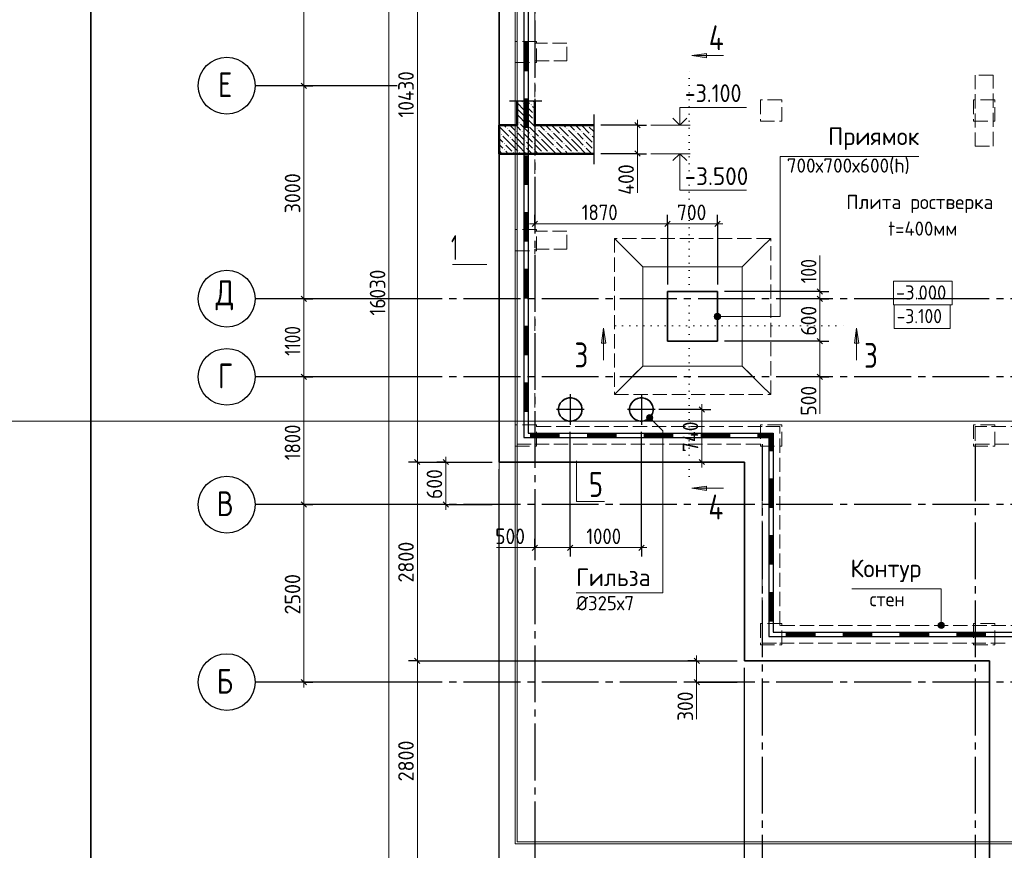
# Model space of a CAD drawing. Header units: millimetres. Extents: x 0 to 42000, y 0 to 29700.
# Tile 9 of 11: x 21000 to 34858, y 10043 to 21742. Entities that reach past the tile are written whole.
import ezdxf

# ---------------------------------------------------------------- set-up
doc = ezdxf.new("R2010")
doc.units = ezdxf.units.MM
for name, pattern in [('______2', [270, 200, -70]), ('______5', [1100, 800, -100, 100, -100]), ('______9', [100, 0, -100])]:
    doc.linetypes.add(name, pattern=pattern)
for name, color, linetype, lineweight in [('Standard', 7, 'Continuous', 25), ('ЖБ Лента фундамента под плитной частью', 7, 'Continuous', 35), ('ЖБ Пилон', 7, 'Continuous', 35), ('ЖБ Плита Фундамента верхний уровень', 7, 'Continuous', 35), ('ЖБ Стена верхний уровень', 7, 'Continuous', 35), ('Общий01', 7, 'Continuous', 13), ('Примечания', 7, 'Continuous', 13), ('Размерная линия_ общее', 7, 'Continuous', 13)]:
    doc.layers.add(name, color=color, linetype=linetype, lineweight=lineweight)
doc.layers.add('Оси', color=7, linetype='______5', true_color=0x656565)
doc.styles.add('ISOCPEUR', font='txt')

msp = doc.modelspace()

# ---------------------------------------------------------------- hatches: boundary and pattern name
at = {"layer": 'Общий01', "linetype": 'Continuous', "lineweight": 13, "transparency": 33554687}
for points in [[(30668, 21205), (30458, 21236), (30668, 21266)], [(28072, 20578), (28066, 20584), (28072, 20591), (28079, 20584)], [(28198, 20536), (28192, 20542), (28198, 20549), (28205, 20542)], [(28114, 20452), (28108, 20458), (28114, 20465), (28121, 20458)], [(28114, 20368), (28108, 20374), (28114, 20381), (28121, 20374)], [(28240, 20410), (28234, 20416), (28240, 20423), (28247, 20416)], [(28030, 20284), (28024, 20290), (28030, 20297), (28037, 20290)], [(28156, 20242), (28150, 20248), (28156, 20255), (28163, 20248)], [(28240, 20326), (28234, 20332), (28240, 20339), (28247, 20332)], [(28576, 20242), (28570, 20248), (28576, 20255), (28583, 20248)], [(28996, 20242), (28990, 20248), (28996, 20255), (29003, 20248)], [(27778, 20116), (27772, 20122), (27778, 20129), (27785, 20122)], [(27862, 20200), (27856, 20206), (27862, 20213), (27869, 20206)], [(27988, 20158), (27982, 20164), (27988, 20171), (27995, 20164)], [(28072, 20158), (28066, 20164), (28072, 20171), (28079, 20164)], [(28198, 20116), (28192, 20122), (28198, 20129), (28205, 20122)], [(28282, 20200), (28276, 20206), (28282, 20213), (28289, 20206)], [(28408, 20158), (28402, 20164), (28408, 20171), (28415, 20164)], [(28492, 20158), (28486, 20164), (28492, 20171), (28499, 20164)], [(28618, 20116), (28612, 20122), (28618, 20129), (28625, 20122)], [(28702, 20200), (28696, 20206), (28702, 20213), (28709, 20206)], [(28828, 20158), (28822, 20164), (28828, 20171), (28835, 20164)], [(28912, 20158), (28906, 20164), (28912, 20171), (28919, 20164)], [(29038, 20116), (29032, 20122), (29038, 20129), (29045, 20122)], [(27820, 19990), (27814, 19996), (27820, 20003), (27827, 19996)], [(27904, 20074), (27898, 20080), (27904, 20087), (27911, 20080)], [(28114, 20032), (28108, 20038), (28114, 20045), (28121, 20038)], [(28114, 19948), (28108, 19954), (28114, 19961), (28121, 19954)], [(28240, 19990), (28234, 19996), (28240, 20003), (28247, 19996)], [(28324, 20074), (28318, 20080), (28324, 20087), (28331, 20080)], [(28534, 20032), (28528, 20038), (28534, 20045), (28541, 20038)], [(28534, 19948), (28528, 19954), (28534, 19961), (28541, 19954)], [(28660, 19990), (28654, 19996), (28660, 20003), (28667, 19996)], [(28744, 20074), (28738, 20080), (28744, 20087), (28751, 20080)], [(28954, 20032), (28948, 20038), (28954, 20045), (28961, 20038)], [(28954, 19948), (28948, 19954), (28954, 19961), (28961, 19954)], [(29080, 19990), (29074, 19996), (29080, 20003)], [(27820, 19906), (27814, 19912), (27820, 19919), (27827, 19912)], [(27946, 19864), (27940, 19870), (27946, 19877), (27953, 19870)], [(28030, 19864), (28024, 19870), (28030, 19877), (28037, 19870)], [(28240, 19906), (28234, 19912), (28240, 19919), (28247, 19912)], [(28366, 19864), (28360, 19870), (28366, 19877), (28373, 19870)], [(28450, 19864), (28444, 19870), (28450, 19877), (28457, 19870)], [(28660, 19906), (28654, 19912), (28660, 19919), (28667, 19912)], [(28786, 19864), (28780, 19870), (28786, 19877), (28793, 19870)], [(28870, 19864), (28864, 19870), (28870, 19877), (28877, 19870)], [(29080, 19906), (29074, 19912), (29080, 19919)], [(29189, 17186), (29219, 17396), (29249, 17186)], [(32749, 17186), (32779, 17396), (32809, 17186)], [(30668, 15112), (30458, 15142), (30668, 15172)]]:
    msp.add_hatch(color=7, dxfattribs=at).paths.add_polyline_path(points, flags=16)
for points in [[(30797, 17523), (30797, 17601), (30781, 17585)], [(30820, 17517), (30820, 17607), (30797, 17601)], [(30820, 17517), (30797, 17601), (30797, 17523)], [(30842, 17523), (30842, 17601), (30820, 17607)], [(30842, 17523), (30820, 17607), (30820, 17517)], [(30858, 17540), (30858, 17585), (30842, 17601)], [(30858, 17540), (30842, 17601), (30842, 17523)], [(30781, 17540), (30781, 17585), (30775, 17562)], [(30797, 17523), (30781, 17585), (30781, 17540)], [(30858, 17585), (30858, 17540), (30865, 17562)], [(29835, 16103), (29878, 16178), (29824, 16124)], [(29824, 16124), (29878, 16178), (29855, 16178)], [(29824, 16124), (29855, 16178), (29824, 16146)], [(29824, 16146), (29855, 16178), (29835, 16167)], [(29835, 16103), (29899, 16167), (29878, 16178)], [(29855, 16092), (29899, 16167), (29835, 16103)], [(29855, 16092), (29910, 16146), (29899, 16167)], [(29878, 16092), (29910, 16146), (29855, 16092)], [(29878, 16092), (29910, 16124), (29910, 16146)], [(29910, 16124), (29878, 16092), (29899, 16103)], [(34009, 13235), (33932, 13235), (33926, 13212)], [(34009, 13235), (33926, 13212), (34016, 13212)], [(34016, 13212), (33926, 13212), (33932, 13190)], [(33993, 13251), (33948, 13251), (33932, 13235)], [(33993, 13251), (33932, 13235), (34009, 13235)], [(34016, 13212), (33932, 13190), (34009, 13190)], [(34009, 13190), (33932, 13190), (33948, 13173)], [(33948, 13251), (33993, 13251), (33971, 13257)], [(34009, 13190), (33948, 13173), (33993, 13173)], [(33993, 13173), (33948, 13173), (33971, 13167)]]:
    msp.add_hatch(color=7, dxfattribs=at).paths.add_polyline_path(points)

# ---------------------------------------------------------------- linework, layer by layer
at = {"layer": 'Standard', "color": 2, "linetype": 'Continuous', "lineweight": 13, "transparency": 33554687}
msp.add_lwpolyline([(42000, 29700), (20000, 29700), (20000, 16087), (42000, 16087), (42000, 29700)], dxfattribs=at)
at = {"layer": 'Standard', "color": 7, "linetype": 'Continuous', "lineweight": 35, "transparency": 33554687}
msp.add_lwpolyline([(41500, 29200), (22000, 29200), (22000, 500), (41500, 500), (41500, 29200)], dxfattribs=at)
at = {"layer": 'Standard', "color": 7, "linetype": 'Continuous', "lineweight": 13, "transparency": 33554687}
for points in [[(27750, 9912), (38000, 9912), (38000, 25942), (27750, 25942), (27750, 9912)], [(28000, 10162), (38000, 10162), (38000, 25892), (28000, 25892), (28000, 10162)], [(27975, 10137), (37675, 10137), (37675, 24187), (27975, 24187), (27975, 10137)], [(27577, 18295), (27365, 18295), (27090, 18295)], [(28838, 15527), (28838, 14957), (29233, 14957)]]:
    msp.add_lwpolyline(points, dxfattribs=at)
at = {"layer": 'Standard', "color": 252, "linetype": 'Continuous', "lineweight": 18, "true_color": 0x8f8f8f, "transparency": 33554687}
msp.add_lwpolyline([(33298, 17727), (34125, 17727), (34125, 18060), (33298, 18060), (33298, 17727)], dxfattribs=at)
at = {"layer": 'ЖБ Лента фундамента под плитной частью', "color": 251, "linetype": '______2', "lineweight": 13, "true_color": 0x656565, "transparency": 33554687}
for p, q in [((29770, 18262), (29370, 18662)), ((29370, 18662), (29370, 16462)), ((31570, 18662), (29370, 18662)), ((29370, 18662), (29770, 18262)), ((31570, 18662), (31170, 18262)), ((31170, 18262), (31570, 18662)), ((31570, 16462), (31570, 18662)), ((29770, 18262), (29770, 16862)), ((31170, 18262), (29770, 18262)), ((29770, 16862), (29770, 18262)), ((29770, 18262), (31170, 18262)), ((31170, 16862), (31170, 18262)), ((31170, 18262), (31170, 16862)), ((30820, 17912), (30120, 17912)), ((30120, 17912), (30120, 17212)), ((30820, 17212), (30820, 17912)), ((30120, 17212), (30820, 17212)), ((29370, 16462), (29770, 16862)), ((29770, 16862), (29370, 16462)), ((29770, 16862), (31170, 16862)), ((31170, 16862), (29770, 16862)), ((31170, 16862), (31570, 16462)), ((31570, 16462), (31170, 16862)), ((29370, 16462), (31570, 16462))]:
    msp.add_line(p, q, dxfattribs=at)
at = {"layer": 'ЖБ Пилон', "color": 253, "linetype": '______2', "lineweight": 13, "true_color": 0xa0a0a0, "transparency": 33554687}
for p, q in [((28275, 21437), (27975, 21437)), ((27975, 21437), (27975, 21137)), ((28275, 21137), (28275, 21437)), ((27975, 21137), (28275, 21137)), ((34700, 20962), (34450, 20962)), ((34450, 20962), (34450, 19962)), ((34700, 19962), (34700, 20962)), ((31725, 20612), (31425, 20612)), ((31425, 20612), (31425, 20312)), ((31725, 20312), (31725, 20612)), ((34725, 20612), (34425, 20612)), ((34425, 20612), (34425, 20312)), ((34725, 20312), (34725, 20612)), ((31425, 20312), (31725, 20312)), ((34425, 20312), (34725, 20312)), ((34450, 19962), (34700, 19962)), ((28275, 18787), (27975, 18787)), ((27975, 18787), (27975, 18487)), ((28275, 18487), (28275, 18787)), ((27975, 18487), (28275, 18487)), ((28275, 16037), (27975, 16037)), ((27975, 16037), (27975, 15737)), ((28275, 15737), (28275, 16037)), ((31725, 16037), (31425, 16037)), ((31425, 16037), (31425, 15737)), ((31725, 15737), (31725, 16037)), ((34725, 16037), (34425, 16037)), ((34425, 16037), (34425, 15737)), ((35150, 16012), (34450, 16012)), ((34450, 16012), (34450, 15762)), ((34725, 15737), (34725, 16037)), ((27975, 15737), (28275, 15737)), ((31425, 15737), (31725, 15737)), ((34425, 15737), (34725, 15737)), ((34450, 15762), (35150, 15762)), ((31725, 13237), (31425, 13237)), ((31425, 13237), (31425, 12937)), ((31725, 12937), (31725, 13237)), ((34725, 13237), (34425, 13237)), ((34425, 13237), (34425, 12937)), ((34725, 12937), (34725, 13237)), ((31425, 12937), (31725, 12937)), ((34425, 12937), (34725, 12937))]:
    msp.add_line(p, q, dxfattribs=at)
at = {"layer": 'ЖБ Плита Фундамента верхний уровень', "color": 7, "linetype": 'Continuous', "lineweight": 35, "transparency": 33554687}
for p, q in [((27750, 24412), (27750, 15512)), ((30820, 17912), (30120, 17912)), ((30120, 17912), (30120, 17212)), ((30820, 17212), (30820, 17912)), ((30120, 17212), (30820, 17212)), ((28633, 16369), (28609, 16340)), ((28662, 16392), (28633, 16369)), ((28695, 16409), (28662, 16392)), ((28731, 16417), (28695, 16409)), ((28768, 16417), (28731, 16417)), ((28804, 16409), (28768, 16417)), ((28838, 16392), (28804, 16409)), ((28867, 16369), (28838, 16392)), ((28890, 16340), (28867, 16369)), ((29633, 16369), (29609, 16340)), ((29662, 16392), (29633, 16369)), ((29695, 16409), (29662, 16392)), ((29731, 16417), (29695, 16409)), ((29768, 16417), (29731, 16417)), ((29804, 16409), (29768, 16417)), ((29838, 16392), (29804, 16409)), ((29867, 16369), (29838, 16392)), ((29890, 16340), (29867, 16369)), ((28593, 16307), (28585, 16271)), ((28585, 16271), (28585, 16234)), ((28585, 16234), (28593, 16197)), ((28609, 16340), (28593, 16307)), ((28906, 16307), (28890, 16340)), ((28914, 16271), (28906, 16307)), ((28906, 16197), (28914, 16234)), ((28914, 16234), (28914, 16271)), ((29593, 16307), (29585, 16271)), ((29585, 16271), (29585, 16234)), ((29585, 16234), (29593, 16197)), ((29609, 16340), (29593, 16307)), ((29906, 16307), (29890, 16340)), ((29914, 16271), (29906, 16307)), ((29906, 16197), (29914, 16234)), ((29914, 16234), (29914, 16271)), ((28593, 16197), (28609, 16164)), ((28609, 16164), (28633, 16135)), ((28633, 16135), (28662, 16112)), ((28662, 16112), (28695, 16096)), ((28695, 16096), (28731, 16087)), ((28731, 16087), (28768, 16087)), ((28768, 16087), (28804, 16096)), ((28804, 16096), (28838, 16112)), ((28838, 16112), (28867, 16135)), ((28867, 16135), (28890, 16164)), ((28890, 16164), (28906, 16197)), ((29593, 16197), (29609, 16164)), ((29609, 16164), (29633, 16135)), ((29633, 16135), (29662, 16112)), ((29662, 16112), (29695, 16096)), ((29695, 16096), (29731, 16087)), ((29731, 16087), (29768, 16087)), ((29768, 16087), (29804, 16096)), ((29804, 16096), (29838, 16112)), ((29838, 16112), (29867, 16135)), ((29867, 16135), (29890, 16164)), ((29890, 16164), (29906, 16197)), ((27750, 15512), (31200, 15512)), ((31200, 15512), (31200, 12712)), ((31200, 12712), (34650, 12712)), ((34650, 12712), (34650, 9912))]:
    msp.add_line(p, q, dxfattribs=at)
at = {"layer": 'ЖБ Стена верхний уровень', "color": 253, "linetype": '______2', "lineweight": 13, "true_color": 0xa0a0a0, "transparency": 33554687}
for p, q in [((28000, 23912), (28000, 21412)), ((28250, 21412), (28250, 23912)), ((28000, 21412), (28000, 21162)), ((28700, 21412), (28250, 21412)), ((28700, 21162), (28700, 21412)), ((28000, 21162), (28000, 18762)), ((28250, 18762), (28250, 21162)), ((28250, 21162), (28700, 21162)), ((28000, 18762), (28000, 18512)), ((28700, 18762), (28250, 18762)), ((28700, 18512), (28700, 18762)), ((28000, 18512), (28000, 15762)), ((28250, 16012), (28250, 18512)), ((28250, 18512), (28700, 18512)), ((31450, 16012), (28250, 16012)), ((31700, 16012), (31450, 16012)), ((31700, 13212), (31700, 16012)), ((28000, 15762), (28250, 15762)), ((28250, 15762), (31450, 15762)), ((31450, 15762), (31450, 12962)), ((35150, 13212), (31700, 13212)), ((31450, 12962), (31700, 12962)), ((31700, 12962), (34900, 12962))]:
    msp.add_line(p, q, dxfattribs=at)
at = {"layer": 'Общий01', "color": 251, "linetype": 'Continuous', "lineweight": -3, "true_color": 0x494949, "transparency": 33554687}
for p, q in [((28095, 22222), (28095, 21422)), ((28155, 22222), (28155, 21422)), ((28095, 21422), (28095, 20622)), ((28155, 21422), (28095, 21422)), ((28155, 21422), (28095, 21422)), ((28107, 21422), (28107, 21022)), ((28119, 21422), (28119, 21022)), ((28131, 21422), (28131, 21022)), ((28143, 21422), (28143, 21022)), ((28155, 21422), (28155, 20622)), ((28155, 21022), (28095, 21022)), ((28095, 20622), (28095, 19822)), ((28155, 20622), (28095, 20622)), ((28155, 20622), (28095, 20622)), ((28107, 20622), (28107, 20222)), ((28119, 20622), (28119, 20222)), ((28131, 20622), (28131, 20222)), ((28143, 20622), (28143, 20222)), ((28155, 20622), (28155, 19822)), ((28155, 20222), (28095, 20222)), ((28095, 19822), (28095, 19022)), ((28155, 19822), (28095, 19822)), ((28155, 19822), (28095, 19822)), ((28107, 19822), (28107, 19422)), ((28119, 19822), (28119, 19422)), ((28131, 19822), (28131, 19422)), ((28143, 19822), (28143, 19422)), ((28155, 19822), (28155, 19022)), ((28155, 19422), (28095, 19422)), ((28095, 19022), (28095, 18222)), ((28155, 19022), (28095, 19022)), ((28155, 19022), (28095, 19022)), ((28107, 19022), (28107, 18622)), ((28119, 19022), (28119, 18622)), ((28131, 19022), (28131, 18622)), ((28143, 19022), (28143, 18622)), ((28155, 19022), (28155, 18222)), ((28155, 18622), (28095, 18622)), ((28095, 18222), (28095, 17422)), ((28155, 18222), (28095, 18222)), ((28155, 18222), (28095, 18222)), ((28107, 18222), (28107, 17822)), ((28119, 18222), (28119, 17822)), ((28131, 18222), (28131, 17822)), ((28143, 18222), (28143, 17822)), ((28155, 18222), (28155, 17422)), ((28155, 17822), (28095, 17822)), ((28095, 17422), (28095, 16622)), ((28155, 17422), (28095, 17422)), ((28155, 17422), (28095, 17422)), ((28107, 17422), (28107, 17022)), ((28119, 17422), (28119, 17022)), ((28131, 17422), (28131, 17022)), ((28143, 17422), (28143, 17022)), ((28155, 17422), (28155, 16622)), ((28155, 17022), (28095, 17022)), ((28095, 16622), (28095, 15857)), ((28155, 16622), (28095, 16622)), ((28155, 16622), (28095, 16622)), ((28107, 16622), (28107, 16222)), ((28119, 16622), (28119, 16222)), ((28131, 16622), (28131, 16222)), ((28143, 16622), (28143, 16222)), ((28155, 16622), (28155, 15917)), ((28155, 16222), (28095, 16222)), ((28095, 15857), (28190, 15857)), ((28155, 15917), (28190, 15917)), ((28190, 15917), (28990, 15917)), ((28190, 15917), (28190, 15857)), ((28190, 15917), (28190, 15857)), ((28190, 15905), (28590, 15905)), ((28190, 15893), (28590, 15893)), ((28190, 15881), (28590, 15881)), ((28190, 15869), (28590, 15869)), ((28190, 15857), (28990, 15857)), ((28590, 15917), (28590, 15857)), ((28990, 15917), (29790, 15917)), ((28990, 15917), (28990, 15857)), ((28990, 15917), (28990, 15857)), ((28990, 15905), (29390, 15905)), ((28990, 15893), (29390, 15893)), ((28990, 15881), (29390, 15881)), ((28990, 15869), (29390, 15869)), ((28990, 15857), (29790, 15857)), ((29390, 15917), (29390, 15857)), ((29790, 15917), (30590, 15917)), ((29790, 15917), (29790, 15857)), ((29790, 15917), (29790, 15857)), ((29790, 15905), (30190, 15905)), ((29790, 15893), (30190, 15893)), ((29790, 15881), (30190, 15881)), ((29790, 15869), (30190, 15869)), ((29790, 15857), (30590, 15857)), ((30190, 15917), (30190, 15857)), ((30590, 15917), (31390, 15917)), ((30590, 15917), (30590, 15857)), ((30590, 15917), (30590, 15857)), ((30590, 15905), (30990, 15905)), ((30590, 15893), (30990, 15893)), ((30590, 15881), (30990, 15881)), ((30590, 15869), (30990, 15869)), ((30590, 15857), (31390, 15857)), ((30990, 15917), (30990, 15857)), ((31390, 15917), (31605, 15917)), ((31390, 15917), (31390, 15857)), ((31390, 15917), (31390, 15857)), ((31390, 15905), (31593, 15905)), ((31390, 15893), (31581, 15893)), ((31390, 15881), (31569, 15881)), ((31390, 15869), (31557, 15869)), ((31390, 15857), (31545, 15857)), ((31545, 15857), (31545, 15272)), ((31557, 15869), (31557, 15672)), ((31569, 15881), (31569, 15672)), ((31581, 15893), (31581, 15672)), ((31593, 15905), (31593, 15672)), ((31605, 15917), (31605, 15272)), ((31605, 15672), (31545, 15672)), ((31545, 15272), (31545, 14472)), ((31605, 15272), (31545, 15272)), ((31605, 15272), (31545, 15272)), ((31557, 15272), (31557, 14872)), ((31569, 15272), (31569, 14872)), ((31581, 15272), (31581, 14872)), ((31593, 15272), (31593, 14872)), ((31605, 15272), (31605, 14472)), ((31605, 14872), (31545, 14872)), ((31545, 14472), (31545, 13672)), ((31605, 14472), (31545, 14472)), ((31605, 14472), (31545, 14472)), ((31557, 14472), (31557, 14072)), ((31569, 14472), (31569, 14072)), ((31581, 14472), (31581, 14072)), ((31593, 14472), (31593, 14072)), ((31605, 14472), (31605, 13672)), ((31605, 14072), (31545, 14072)), ((31545, 13672), (31545, 13057)), ((31605, 13672), (31545, 13672)), ((31605, 13672), (31545, 13672)), ((31557, 13672), (31557, 13272)), ((31569, 13672), (31569, 13272)), ((31581, 13672), (31581, 13272)), ((31593, 13672), (31593, 13272)), ((31605, 13672), (31605, 13117)), ((31605, 13272), (31545, 13272)), ((31545, 13057), (31790, 13057)), ((31605, 13117), (31790, 13117)), ((31790, 13117), (32590, 13117)), ((31790, 13117), (31790, 13057)), ((31790, 13117), (31790, 13057)), ((31790, 13105), (32190, 13105)), ((31790, 13093), (32190, 13093)), ((31790, 13081), (32190, 13081)), ((31790, 13069), (32190, 13069)), ((31790, 13057), (32590, 13057)), ((32190, 13117), (32190, 13057)), ((32590, 13117), (33390, 13117)), ((32590, 13117), (32590, 13057)), ((32590, 13117), (32590, 13057)), ((32590, 13105), (32990, 13105)), ((32590, 13093), (32990, 13093)), ((32590, 13081), (32990, 13081)), ((32590, 13069), (32990, 13069)), ((32590, 13057), (33390, 13057)), ((32990, 13117), (32990, 13057)), ((33390, 13117), (34190, 13117)), ((33390, 13117), (33390, 13057)), ((33390, 13117), (33390, 13057)), ((33390, 13105), (33790, 13105)), ((33390, 13093), (33790, 13093)), ((33390, 13081), (33790, 13081)), ((33390, 13069), (33790, 13069)), ((33390, 13057), (34190, 13057)), ((33790, 13117), (33790, 13057)), ((34190, 13117), (34990, 13117)), ((34190, 13117), (34190, 13057)), ((34190, 13117), (34190, 13057)), ((34190, 13105), (34590, 13105)), ((34190, 13093), (34590, 13093)), ((34190, 13081), (34590, 13081)), ((34190, 13069), (34590, 13069)), ((34190, 13057), (34990, 13057)), ((34590, 13117), (34590, 13057))]:
    msp.add_line(p, q, dxfattribs=at)
at = {"layer": 'Общий01', "color": 7, "linetype": 'Continuous', "lineweight": 13, "transparency": 33554687}
for p, q in [((30458, 21236), (30668, 21266)), ((30458, 21236), (30908, 21236)), ((30458, 21236), (30458, 21236)), ((30458, 21236), (30458, 21236)), ((30458, 21236), (30458, 21236)), ((30668, 21205), (30458, 21236)), ((30668, 21266), (30668, 21205)), ((30668, 21236), (30683, 21236)), ((28009, 20563), (28093, 20479)), ((28093, 20563), (28219, 20437)), ((28145, 20595), (28177, 20563)), ((28250, 20491), (28219, 20521)), ((28229, 20595), (28250, 20575)), ((28009, 20479), (28000, 20489)), ((28000, 20405), (28009, 20395)), ((28009, 20479), (28093, 20395)), ((28009, 20395), (28135, 20269)), ((28177, 20395), (28135, 20437)), ((28219, 20353), (28177, 20395)), ((27813, 20255), (27841, 20227)), ((27897, 20255), (27967, 20185)), ((28009, 20227), (27981, 20255)), ((28000, 20321), (28009, 20311)), ((28051, 20269), (28177, 20143)), ((28135, 20353), (28261, 20227)), ((28317, 20255), (28387, 20185)), ((28429, 20227), (28401, 20255)), ((28485, 20255), (28597, 20143)), ((28653, 20255), (28681, 20227)), ((28737, 20255), (28807, 20185)), ((28849, 20227), (28821, 20255)), ((28905, 20255), (29017, 20143)), ((29073, 20255), (29080, 20249)), ((29882, 20255), (30437, 20255)), ((29882, 20255), (30437, 20255)), ((27750, 20151), (27757, 20143)), ((27757, 20227), (27883, 20101)), ((27925, 19975), (27799, 20101)), ((28009, 20059), (27883, 20185)), ((28051, 20185), (28009, 20227)), ((28009, 20143), (28093, 20059)), ((28093, 20143), (28219, 20017)), ((28177, 20227), (28303, 20101)), ((28345, 19975), (28219, 20101)), ((28429, 20059), (28303, 20185)), ((28471, 20185), (28429, 20227)), ((28429, 20143), (28513, 20059)), ((28513, 20143), (28639, 20017)), ((28597, 20227), (28723, 20101)), ((28765, 19975), (28639, 20101)), ((28849, 20059), (28723, 20185)), ((28891, 20185), (28849, 20227)), ((28849, 20143), (28933, 20059)), ((28933, 20143), (29059, 20017)), ((29017, 20227), (29080, 20165)), ((29080, 20081), (29059, 20101)), ((27750, 20067), (27799, 20017)), ((27757, 19975), (27750, 19983)), ((27799, 19933), (27757, 19975)), ((27841, 19975), (27925, 19891)), ((27925, 20059), (28009, 19975)), ((27925, 19975), (28009, 19891)), ((28009, 20059), (28093, 19975)), ((28009, 19975), (28129, 19855)), ((28177, 19975), (28135, 20017)), ((28219, 19933), (28177, 19975)), ((28261, 19975), (28345, 19891)), ((28345, 20059), (28429, 19975)), ((28345, 19975), (28429, 19891)), ((28429, 20059), (28513, 19975)), ((28429, 19975), (28549, 19855)), ((28597, 19975), (28555, 20017)), ((28639, 19933), (28597, 19975)), ((28681, 19975), (28765, 19891)), ((28765, 20059), (28849, 19975)), ((28765, 19975), (28849, 19891)), ((28849, 20059), (28933, 19975)), ((28849, 19975), (28969, 19855)), ((29017, 19975), (28975, 20017)), ((29059, 19933), (29017, 19975)), ((27750, 19899), (27793, 19855)), ((27841, 19891), (27877, 19855)), ((28135, 19933), (28213, 19855)), ((28261, 19891), (28297, 19855)), ((28555, 19933), (28633, 19855)), ((28681, 19891), (28717, 19855)), ((28975, 19933), (29053, 19855)), ((29882, 19855), (30407, 19855)), ((29882, 19855), (30437, 19855)), ((30820, 17607), (30820, 17607)), ((30775, 17562), (30775, 17562)), ((30820, 17517), (30820, 17517)), ((30865, 17562), (30865, 17562)), ((29189, 17186), (29219, 17396)), ((29219, 17396), (29219, 16946)), ((29219, 17396), (29219, 17396)), ((29219, 17396), (29219, 17396)), ((29219, 17396), (29219, 17396)), ((29219, 17396), (29249, 17186)), ((32749, 17186), (32779, 17396)), ((32779, 17396), (32779, 16946)), ((32779, 17396), (32779, 17396)), ((32779, 17396), (32779, 17396)), ((32779, 17396), (32779, 17396)), ((32779, 17396), (32809, 17186)), ((29249, 17186), (29189, 17186)), ((29219, 17186), (29219, 17171)), ((32809, 17186), (32749, 17186)), ((32779, 17186), (32779, 17171)), ((29835, 16167), (29835, 16167)), ((29835, 16103), (29835, 16103)), ((29899, 16167), (29899, 16167)), ((29899, 16103), (29899, 16103)), ((30458, 15142), (30668, 15172)), ((30458, 15142), (30908, 15142)), ((30458, 15142), (30458, 15142)), ((30458, 15142), (30458, 15142)), ((30458, 15142), (30458, 15142)), ((30668, 15112), (30458, 15142)), ((30668, 15172), (30668, 15112)), ((30668, 15142), (30683, 15142)), ((33926, 13212), (33926, 13212)), ((33971, 13257), (33971, 13257)), ((33971, 13167), (33971, 13167)), ((34016, 13212), (34016, 13212))]:
    msp.add_line(p, q, dxfattribs=at)
at = {"layer": 'Общий01', "color": 7, "linetype": '______9', "lineweight": 13, "transparency": 33554687}
for p, q in [((30422, 15308), (30422, 21067)), ((29385, 17432), (32634, 17432))]:
    msp.add_line(p, q, dxfattribs=at)
at = {"layer": 'Общий01', "color": 7, "linetype": 'Continuous', "lineweight": 25, "transparency": 33554687}
for p, q in [((28348, 20595), (27892, 20595)), ((29080, 20405), (29080, 19705))]:
    msp.add_line(p, q, dxfattribs=at)
at = {"layer": 'Общий01', "color": 7, "linetype": 'Continuous', "lineweight": 35, "transparency": 33554687}
for p, q in [((30290, 20255), (30192, 20353)), ((30290, 20255), (30388, 20353)), ((30290, 19855), (30192, 19757)), ((30290, 19855), (30388, 19757))]:
    msp.add_line(p, q, dxfattribs=at)
at = {"layer": 'Общий01', "color": 7, "linetype": 'Continuous', "lineweight": 50, "transparency": 33554687}
for points in [[(28000, 20595), (28000, 20255), (27750, 20255), (27750, 19855), (29080, 19855)], [(28250, 20595), (28250, 20255), (29080, 20255)]]:
    msp.add_lwpolyline(points, dxfattribs=at)
at = {"layer": 'Общий01', "color": 7, "linetype": 'Continuous', "lineweight": 13, "transparency": 33554687}
for points in [[(30290, 20255), (30290, 20506), (31229, 20506)], [(30290, 19855), (30290, 19342), (31229, 19342)], [(33654, 19814), (31705, 19814), (31705, 17562), (30820, 17562)], [(28832, 13670), (30051, 13670), (30051, 15951), (29867, 16135)], [(32711, 13727), (33971, 13727), (33971, 13212)]]:
    msp.add_lwpolyline(points, dxfattribs=at)
at = {"layer": 'Общий01', "color": 7, "linetype": 'Continuous', "lineweight": 18, "transparency": 33554687}
msp.add_lwpolyline([(33308, 17394), (34095, 17394), (34095, 17727), (33308, 17727), (33308, 17394)], dxfattribs=at)
at = {"layer": 'Общий01', "color": 7, "linetype": 'Continuous', "lineweight": 13, "transparency": 33554687}
for centre in [(30820, 17562), (29867, 16135), (33971, 13212)]:
    msp.add_circle(centre, 45, dxfattribs=at)
at = {"layer": 'Оси', "color": 8, "linetype": '______5', "lineweight": -3, "transparency": 33554687}
for p, q in [((28250, 26129), (28250, 8776)), ((39047, 17812), (26314, 17812)), ((39047, 16712), (26314, 16712)), ((28750, 16467), (28750, 16037)), ((29750, 16467), (29750, 16037)), ((28944, 16252), (28554, 16252)), ((29944, 16252), (29554, 16252)), ((31450, 15762), (31450, 8776)), ((34450, 15762), (34450, 8776)), ((39047, 14912), (26314, 14912)), ((39047, 12412), (26314, 12412))]:
    msp.add_line(p, q, dxfattribs=at)
at = {"layer": 'Оси', "color": 7, "linetype": 'Continuous', "lineweight": 25, "transparency": 33554687}
for p, q in [((26314, 20812), (24314, 20812)), ((26314, 17812), (24314, 17812)), ((26314, 16712), (24314, 16712)), ((26314, 14912), (24314, 14912)), ((26314, 12412), (24314, 12412))]:
    msp.add_line(p, q, dxfattribs=at)
for centre in [(23914, 20812), (23914, 17812), (23914, 16712), (23914, 14912), (23914, 12412)]:
    msp.add_circle(centre, 400, dxfattribs=at)
at = {"layer": 'Примечания', "color": 7, "linetype": 'Continuous', "lineweight": 13, "transparency": 33554687}
for p, q in [((29695, 19855), (29695, 19305)), ((32264, 17912), (32264, 18422)), ((32264, 16712), (32264, 16192)), ((28250, 14306), (27710, 14306)), ((30528, 12412), (30528, 11892))]:
    msp.add_line(p, q, dxfattribs=at)
at = {"layer": 'Размерная линия_ общее', "color": 253, "linetype": 'Continuous', "lineweight": -3, "true_color": 0xa0a0a0, "transparency": 33554687}
for p, q in [((25000, 20812), (24875, 20812)), ((25000, 20812), (25125, 20812)), ((25000, 20812), (25000, 20812)), ((29695, 20255), (29180, 20255)), ((29695, 20255), (29570, 20255)), ((29695, 20255), (29820, 20255)), ((29695, 19855), (29180, 19855)), ((29695, 19855), (29570, 19855)), ((29695, 19855), (29820, 19855)), ((28250, 18868), (28250, 18993)), ((30120, 18868), (30120, 18993)), ((30820, 18868), (30820, 18993)), ((28250, 18868), (28250, 18743)), ((28250, 18868), (28250, 18862)), ((30120, 18868), (30120, 18743)), ((30120, 18868), (30120, 18012)), ((30820, 18868), (30820, 18743)), ((30820, 18868), (30820, 18012)), ((32264, 17912), (32139, 17912)), ((32264, 17912), (32389, 17912)), ((25000, 17812), (24875, 17812)), ((25000, 17812), (25125, 17812)), ((32264, 17812), (32139, 17812)), ((32264, 17812), (32389, 17812)), ((32264, 17812), (32264, 17812)), ((32264, 17212), (32139, 17212)), ((32264, 17212), (32389, 17212)), ((25000, 16712), (24875, 16712)), ((25000, 16712), (25125, 16712)), ((32264, 16712), (32139, 16712)), ((32264, 16712), (32389, 16712)), ((30601, 16252), (29994, 16252)), ((30601, 16252), (30476, 16252)), ((30601, 16252), (30726, 16252)), ((29750, 14306), (29750, 15937)), ((26597, 15512), (26472, 15512)), ((26597, 15512), (26722, 15512)), ((26597, 15512), (27650, 15512)), ((26997, 15512), (26872, 15512)), ((26997, 15512), (27122, 15512)), ((27750, 8826), (27750, 15412)), ((30601, 15512), (29994, 15512)), ((30601, 15512), (30476, 15512)), ((30601, 15512), (30726, 15512)), ((25000, 14912), (24875, 14912)), ((25000, 14912), (25125, 14912)), ((26997, 14912), (26872, 14912)), ((26997, 14912), (27122, 14912)), ((26997, 14912), (27650, 14912)), ((28250, 14306), (28250, 14431)), ((28750, 14306), (28750, 14431)), ((29750, 14306), (29750, 14431)), ((28250, 14306), (28250, 14181)), ((28250, 14306), (28250, 14306)), ((28750, 14306), (28750, 14181)), ((29750, 14306), (29750, 14181)), ((26597, 12712), (26472, 12712)), ((26597, 12712), (26722, 12712)), ((26597, 12712), (31100, 12712)), ((30528, 12712), (30403, 12712)), ((30528, 12712), (30653, 12712)), ((25000, 12412), (24514, 12412)), ((25000, 12412), (24875, 12412)), ((25000, 12412), (25125, 12412)), ((30528, 12412), (30403, 12412)), ((30528, 12412), (30653, 12412))]:
    msp.add_line(p, q, dxfattribs=at)
at = {"layer": 'Размерная линия_ общее', "color": 7, "linetype": 'Continuous', "lineweight": 25, "transparency": 33554687}
for p, q in [((24963, 20850), (25038, 20775)), ((29657, 20293), (29732, 20218)), ((29657, 19893), (29732, 19818)), ((28212, 18830), (28287, 18905)), ((30082, 18830), (30157, 18905)), ((30782, 18830), (30857, 18905)), ((32301, 17875), (32226, 17950)), ((24963, 17850), (25038, 17775)), ((32301, 17775), (32226, 17850)), ((32301, 17175), (32226, 17250)), ((24963, 16750), (25038, 16675)), ((32301, 16675), (32226, 16750)), ((30564, 16290), (30639, 16215)), ((26559, 15550), (26634, 15475)), ((26959, 15550), (27034, 15475)), ((30564, 15550), (30639, 15475)), ((24963, 14950), (25038, 14875)), ((26959, 14950), (27034, 14875)), ((28212, 14268), (28287, 14343)), ((28712, 14268), (28787, 14343)), ((29712, 14268), (29787, 14343)), ((26559, 12750), (26634, 12675)), ((30491, 12750), (30566, 12675)), ((24963, 12450), (25038, 12375)), ((30491, 12450), (30566, 12375))]:
    msp.add_line(p, q, dxfattribs=at)
at = {"layer": 'Размерная линия_ общее', "color": 7, "linetype": 'Continuous', "lineweight": 13, "transparency": 33554687}
for p, q in [((25000, 20812), (25000, 17812)), ((29695, 20255), (29695, 20330)), ((29695, 20255), (29695, 19855)), ((29695, 19855), (29695, 19780)), ((28250, 18868), (28175, 18868)), ((28250, 18868), (30120, 18868)), ((30120, 18868), (30820, 18868)), ((30820, 18868), (30895, 18868)), ((32264, 17912), (32264, 17987)), ((32264, 17812), (32264, 17912)), ((25000, 17812), (25000, 16712)), ((32264, 17212), (32264, 17812)), ((32264, 16712), (32264, 17212)), ((25000, 16712), (25000, 14912)), ((32264, 16712), (32264, 16637)), ((30601, 16252), (30601, 16327)), ((26997, 15512), (26997, 15587)), ((26597, 15512), (26597, 12712)), ((30601, 15512), (30601, 15437)), ((25000, 14912), (25000, 12412)), ((26997, 14912), (26997, 14837)), ((28250, 14306), (28175, 14306)), ((28250, 14306), (28750, 14306)), ((28750, 14306), (29750, 14306)), ((29750, 14306), (29825, 14306)), ((30528, 12712), (30528, 12787)), ((26597, 12712), (26597, 9912)), ((30528, 12712), (30528, 12412)), ((25000, 12412), (25000, 12337)), ((30528, 12412), (30528, 12337))]:
    msp.add_line(p, q, dxfattribs=at)
for points in [[(26197, 25942), (26197, 17495), (26197, 17495), (26197, 9912)], [(26597, 25942), (26597, 20277), (26597, 20277), (26597, 15512)], [(25000, 23912), (25000, 21994), (25000, 21994), (25000, 20812)], [(30601, 16252), (30601, 15590), (30601, 15590), (30601, 15512)], [(26997, 15512), (26997, 14921), (26997, 14921), (26997, 14912)]]:
    msp.add_lwpolyline(points, dxfattribs=at)
at = {"layer": 'Размерная линия_ общее', "color": 253, "linetype": 'Continuous', "lineweight": -3, "true_color": 0xa0a0a0, "transparency": 33554687}
for points in [[(32264, 17912), (32247, 17912), (32247, 17912), (30920, 17912)], [(25000, 17812), (24983, 17812), (24983, 17812), (24983, 17812), (24983, 17812), (24983, 17812), (24983, 17812), (24514, 17812)], [(32264, 17212), (32247, 17212), (32247, 17212), (32247, 17212), (32247, 17212), (30920, 17212)], [(25000, 16712), (24983, 16712), (24983, 16712), (24983, 16712), (24983, 16712), (24514, 16712)], [(32264, 16712), (32247, 16712), (32247, 16712), (32247, 16712), (32247, 16712), (32000, 16712)], [(28750, 14306), (28750, 14323), (28750, 14323), (28750, 15495), (28750, 15495), (28750, 15937)], [(26997, 15512), (27544, 15512), (27544, 15512), (27650, 15512)], [(25000, 14912), (24983, 14912), (24983, 14912), (24514, 14912)], [(30528, 12712), (31068, 12712), (31068, 12712), (31100, 12712)], [(31200, 8826), (31200, 8843), (31200, 8843), (31200, 8843), (31200, 8843), (31200, 8843), (31200, 8843), (31200, 12244), (31200, 12244), (31200, 12612)], [(30528, 12412), (30879, 12412), (30879, 12412), (31100, 12412)]]:
    msp.add_lwpolyline(points, dxfattribs=at)

# ---------------------------------------------------------------- texts
at = {"layer": 'Standard', "color": 252, "linetype": 'Continuous', "lineweight": 18, "true_color": 0x8f8f8f, "transparency": 33554687, "insert": (33332, 17800), "char_height": 200, "width": 854.3, "attachment_point": 7, "style": 'ISOCPEUR'}
msp.add_mtext('\\W0.95;-3.000', dxfattribs=at)
at = {"layer": 'Общий01', "color": 7, "linetype": 'Continuous', "lineweight": 35, "transparency": 33554687, "char_height": 350, "attachment_point": 7, "style": 'ISOCPEUR'}
for s, insert, width in [('\\W0.80;4', (30699, 21312), 419.8), ('\\W0.56;1', (27072, 18358), 272.22), ('\\W0.78;3', (28809, 16845), 380.82), ('\\W0.78;3', (32885, 16839), 380.82), ('\\W0.78;5', (29011, 15020), 380.81), ('\\W0.80;4', (30693, 14703), 419.82)]:
    msp.add_mtext(s, dxfattribs=dict(at, insert=insert, width=width))
at = {"layer": 'Общий01', "color": 7, "linetype": 'Continuous', "lineweight": 25, "transparency": 33554687, "attachment_point": 7, "style": 'ISOCPEUR'}
for s, insert, char_height, width in [('\\W0.90;-3.100', (30360, 20582), 250, 1011.77), ('\\W0.96;Приямок', (32379, 19908), 250, 1394.31), ('\\W0.98;700х700х600(h)', (31796, 19568), 200, 1936.38), ('\\W0.95;-3.500', (30358, 19413), 250, 1067.85), ('\\W0.95;Гильза', (28832, 13764), 250, 1180.98), ('\\W0.96;Контур', (32693, 13821), 250, 1243.92), ('\\W0.96;Ø325х7', (28832, 13424), 200, 995.13), ('\\W0.94;стен', (32963, 13481), 200, 673.3)]:
    msp.add_mtext(s, dxfattribs=dict(at, insert=insert, char_height=char_height, width=width))
at = {"layer": 'Общий01', "color": 251, "linetype": 'Continuous', "lineweight": 18, "true_color": 0x656565, "transparency": 33554687, "char_height": 200, "attachment_point": 7, "style": 'ISOCPEUR'}
for s, insert, width in [('\\W0.98;Плита ростверка', (32634, 19020), 2297.05), ('\\W0.96;t=400мм', (33224, 18700), 1115.65)]:
    msp.add_mtext(s, dxfattribs=dict(at, insert=insert, width=width))
at = {"layer": 'Общий01', "color": 7, "linetype": 'Continuous', "lineweight": 18, "transparency": 33554687, "insert": (33342, 17467), "char_height": 200, "width": 809.42, "attachment_point": 7, "style": 'ISOCPEUR'}
msp.add_mtext('\\W0.90;-3.100', dxfattribs=at)
at = {"layer": 'Оси', "color": 7, "linetype": 'Continuous', "lineweight": 35, "transparency": 33554687, "char_height": 350, "attachment_point": 7, "style": 'ISOCPEUR'}
for s, insert, width in [('\\W0.78;Е', (23792, 20651), 380.81), ('\\W0.82;Д', (23757, 17649), 458.1), ('\\W0.78;Г', (23792, 16550), 380.81), ('\\W0.80;В', (23774, 14750), 419.8), ('\\W0.80;Б', (23774, 12250), 419.8)]:
    msp.add_mtext(s, dxfattribs=dict(at, insert=insert, width=width))
at = {"layer": 'Размерная линия_ общее', "color": 7, "linetype": 'Continuous', "lineweight": 25, "transparency": 33554687, "char_height": 220, "attachment_point": 7, "rotation": 90, "style": 'ISOCPEUR'}
for s, insert, width in [('\\W0.89;10430', (26547, 20364), 845.91), ('\\W0.92;400', (29645, 19276), 584.45), ('\\W0.93;3000', (24950, 19015), 718.09), ('\\W0.83;100', (32214, 18030), 508.57), ('\\W0.89;16030', (26147, 17575), 823.55), ('\\W0.91;600', (32214, 17292), 561.99), ('\\W0.80;1100', (24950, 17009), 615.71), ('\\W0.91;500', (32214, 16165), 562), ('\\W0.87;1800', (24950, 15537), 666.9), ('\\W0.92;740', (30551, 15651), 584.44), ('\\W0.91;600', (26947, 14992), 561.99), ('\\W0.93;2800', (26547, 13815), 718.09), ('\\W0.93;2500', (24950, 13365), 718.09), ('\\W0.91;300', (30478, 11865), 562), ('\\W0.93;2800', (26547, 11015), 718.1)]:
    msp.add_mtext(s, dxfattribs=dict(at, insert=insert, width=width))
at = {"layer": 'Размерная линия_ общее', "color": 7, "linetype": 'Continuous', "lineweight": 25, "transparency": 33554687, "char_height": 220, "attachment_point": 7, "style": 'ISOCPEUR'}
for s, insert, width in [('\\W0.87;1870', (28910, 18918), 666.9), ('\\W0.91;700', (30250, 18918), 562), ('\\W0.91;500', (27692, 14356), 562), ('\\W0.87;1000', (28975, 14356), 666.9)]:
    msp.add_mtext(s, dxfattribs=dict(at, insert=insert, width=width))

doc.saveas('drawing.dxf')
